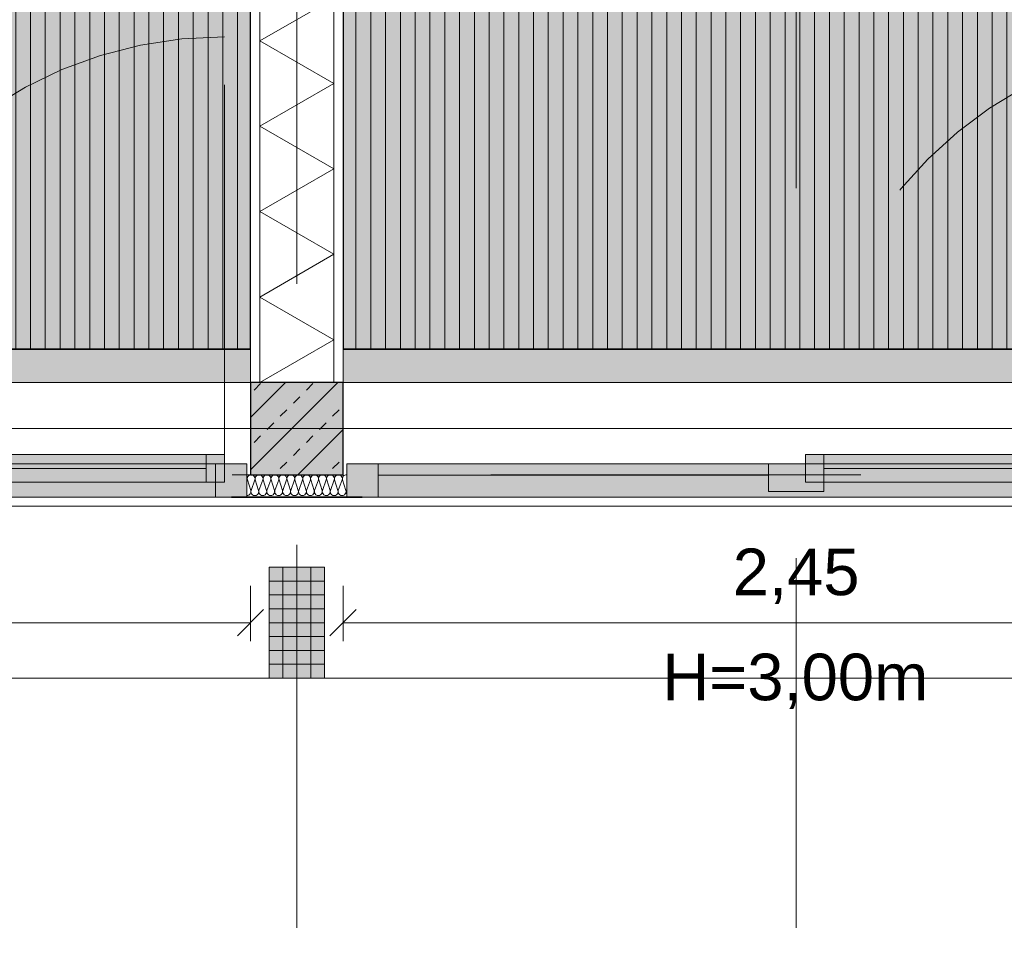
# Model space of a CAD drawing. Header units: metres. Extents: x -111 to 152, y -132 to 99.
# Tile 162 of 256: x -6.15 to -3.49, y -22.97 to -20.49. Entities that reach past the tile are written whole.
import ezdxf

# ---------------------------------------------------------------- set-up
doc = ezdxf.new("R2010")
doc.units = ezdxf.units.M
doc.header["$PDMODE"] = 1
doc.header["$PDSIZE"] = -2
for name, pattern in [('Achsen 01', [5.291531, 3.175, -1.058062, 0.352704, -0.705764]), ('gestrichelt - 01', [2, 1, -1]), ('ISO-07 Punktiert', [0.889, 0.127, -0.762]), ('Raster 01', [2, 1, -1]), ('VW-01 Strichlinie kurz', [2, 1, -1])]:
    doc.linetypes.add(name, pattern=pattern)
doc.layers.get('0').update_dxf_attribs({"lineweight": 25})
for name, color, linetype, lineweight, true_color in [('013_Beton und Stahlbetonarbeiten-000 Sichtbeton-334 Außenwandöf', 5, 'Continuous', 5, 0x0000ff), ('014_Fassadenarbeiten-000 Aufsicht Betonfertigteile', 7, 'Continuous', 9, 0xc0c0c0), ('014_Fassadenarbeiten-330 mineralische Dämmung', 7, 'Continuous', 9, 0x666666), ('031_Metallbauarbeiten-350 Lamellendecke DS', 7, 'Continuous', 35, 0x666666), ('032_Metallarbeiten-Fenster', 7, 'Continuous', 13, 0x444444), ('039_Trockenbauarbeiten-340 Dämmung', 7, 'Continuous', 9, 0xc0c0c0), ('AV1-Achsen', 1, 'Achsen 01', 18, 0xff0000), ('AV1-Bewegungsfläche', 7, 'gestrichelt - 01', 9, 0xd9d9d9), ('AV1-Einrichtung', 7, 'Continuous', 9, 0xa6a6a6), ('AV1-Raster', 7, 'Raster 01', 9, 0xa6a6a6)]:
    doc.layers.add(name, color=color, linetype=linetype, lineweight=lineweight, true_color=true_color)
for name, color, linetype, lineweight in [('013_Beton und Stahlbetonarbeiten-000 Unterzüge', 7, 'ISO-07 Punktiert', 13), ('013_Beton und Stahlbetonarbeiten-330 Außenstützen', 7, 'Continuous', 25), ('014_Fassadenarbeiten-330 Betonfertigteile vertikal', 7, 'Continuous', 9), ('030_Sonnenschutzarbeiten-BLENDSCHUTZ', 7, 'Continuous', 5), ('039_Trockenbauarbeiten-340 Gipskarton', 7, 'Continuous', 9), ('039_Trockenbauarbeiten-alllg.', 7, 'Continuous', 9), ('_1.35m (3D)', 7, 'Continuous', 9), ('_EG (2D)', 7, 'Continuous', 9), ('_EG - DS (2D)', 7, 'Continuous', 9), ('_GRU (2D)', 7, 'Continuous', 9), ('Bemaßung-Bemaßung', 7, 'Continuous', 9), ('Keine', 7, 'Continuous', 9)]:
    doc.layers.add(name, color=color, linetype=linetype, lineweight=lineweight)
doc.layers.get('0').freeze()
doc.styles.add('Arial', font='arial.ttf')
doc.dimstyles.new('COE 50', dxfattribs={"dimtxt": 126.090495, "dimasz": 0.001414, "dimexe": 0.001, "dimexo": 0.01, "dimgap": 0.001, "dimtad": 1, "dimdec": 3, "dimtxsty": 'Arial', "dimblk": 'VW_SLASH-3', "dimblk1": 'VW_SLASH-3', "dimblk2": 'VW_SLASH-3', "dimcen": 0, "dimadec": 3, "dimazin": 0, "dimtfac": 0.8, "dimtdec": 3, "dimtix": 1, "dimtmove": 0, "dimatfit": 0, "dimldrblk": 'VW_SLASH-2', "dimfxl": 0.002, "dimfxlon": 1, "dimfrac": 2, "dimtolj": 1, "dimarcsym": 0})
pattern_1 = [(90, (0, 0), (0.04, 0), [])]

# ---------------------------------------------------------------- blocks, each defined once
blk = doc.blocks.new('Group-2')
at = {"layer": 'AV1-Raster'}
for p, q in [((-5.4, -22.95), (-5.4, 1.35)), ((-4.05, -22.95), (-4.05, 1.35))]:
    blk.add_line(p, q, dxfattribs=at)
blk = doc.blocks.new('1.35m (3D)')
at = {"layer": 'AV1-Raster', "color": 7}
blk.add_blockref('Group-2', (0, 0), dxfattribs=at)
blk = doc.blocks.new('VW_SLASH-3')
at = {"color": 0, "linetype": 'ByBlock', "lineweight": -2, "transparency": 16777216}
blk.add_line((0, 0), (-1, 0), dxfattribs=at)
at = {"color": 0, "linetype": 'Continuous', "lineweight": 15, "transparency": 16777216, "flags": 128}
blk.add_lwpolyline([(0.5, 0.5), (-0.5, -0.5)], dxfattribs=at)
blk = doc.blocks.new('*D30')
at = {"layer": '030_Sonnenschutzarbeiten-BLENDSCHUTZ', "color": 0, "lineweight": -2}
for p, q in [((-7.975, -22.025), (-7.975, -22.175)), ((-5.525, -22.025), (-5.525, -22.175)), ((-7.9043, -22.125), (-5.5957, -22.125))]:
    blk.add_line(p, q, dxfattribs=at)
at = {"layer": 'Defpoints', "color": 0}
for p in [(-7.975, -21.36), (-5.525, -21.36), (-5.525, -22.125)]:
    blk.add_point(p, dxfattribs=at)
at = {"layer": '030_Sonnenschutzarbeiten-BLENDSCHUTZ', "color": 0, "lineweight": -2, "xscale": 0.070693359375, "yscale": 0.070693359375, "zscale": 0.070693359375, "rotation": 180}
blk.add_blockref('VW_SLASH-3', (-7.975, -22.125), dxfattribs=at)
at = {"layer": '030_Sonnenschutzarbeiten-BLENDSCHUTZ', "color": 0, "lineweight": -2, "xscale": 0.070693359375, "yscale": 0.070693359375, "zscale": 0.070693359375}
blk.add_blockref('VW_SLASH-3', (-5.525, -22.125), dxfattribs=at)
at = {"layer": '030_Sonnenschutzarbeiten-BLENDSCHUTZ', "color": 0, "lineweight": 13, "insert": (-6.75, -21.9992), "char_height": 0.12609, "attachment_point": 5, "style": 'Arial'}
blk.add_mtext('\\A1;2,45', dxfattribs=at)
blk = doc.blocks.new('VW_SLASH-2')
at = {"color": 0, "linetype": 'ByBlock', "lineweight": -2, "transparency": 16777216}
blk.add_line((0, 0), (-1, 0), dxfattribs=at)
at = {"color": 0, "linetype": 'Continuous', "lineweight": 15, "transparency": 16777216, "flags": 128}
blk.add_lwpolyline([(0.5, 0.5), (-0.5, -0.5)], dxfattribs=at)
blk = doc.blocks.new('*D70')
at = {"layer": '030_Sonnenschutzarbeiten-BLENDSCHUTZ', "color": 0, "lineweight": -2}
for p, q in [((-5.275, -22.025), (-5.275, -22.175)), ((-2.825, -22.025), (-2.825, -22.175)), ((-2.8957, -22.125), (-5.2043, -22.125))]:
    blk.add_line(p, q, dxfattribs=at)
at = {"layer": 'Defpoints', "color": 0}
for p in [(-5.275, -21.385), (-2.825, -21.385), (-5.275, -22.125)]:
    blk.add_point(p, dxfattribs=at)
at = {"layer": '030_Sonnenschutzarbeiten-BLENDSCHUTZ', "color": 0, "lineweight": -2, "xscale": 0.070693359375, "yscale": 0.070693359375, "zscale": 0.070693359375, "rotation": 180}
blk.add_blockref('VW_SLASH-3', (-5.275, -22.125), dxfattribs=at)
at = {"layer": '030_Sonnenschutzarbeiten-BLENDSCHUTZ', "color": 0, "lineweight": -2, "xscale": 0.070693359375, "yscale": 0.070693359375, "zscale": 0.070693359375}
blk.add_blockref('VW_SLASH-3', (-2.825, -22.125), dxfattribs=at)
at = {"layer": '030_Sonnenschutzarbeiten-BLENDSCHUTZ', "color": 0, "lineweight": 13, "insert": (-4.05, -21.9992), "char_height": 0.12609, "attachment_point": 5, "style": 'Arial'}
blk.add_mtext('\\A1;2,45', dxfattribs=at)
blk = doc.blocks.new('Group-81')
at = {"layer": 'AV1-Bewegungsfläche', "flags": 128}
blk.add_lwpolyline([(-5.6, -20.725), (-5.6, -18.925), (-6.6, -18.925), (-6.6, -20.725)], close=True, dxfattribs=at)
blk = doc.blocks.new('Group-120')
at = {"color": 255, "linetype": 'Continuous', "lineweight": 5}
blk.add_wipeout([(-21.475, 5.3), (-16.35, 5.3), (-16.35, 5.5), (-21.475, 5.5)], dxfattribs=at).dxf.layer = '039_Trockenbauarbeiten-340 Dämmung'
blk = doc.blocks.new('Group-121')
at = {"layer": '039_Trockenbauarbeiten-340 Dämmung', "transparency": 33554687, "flags": 128}
blk.add_lwpolyline([(-21.475, 5.5), (-21.3595, 5.3), (-21.2441, 5.5), (-21.1286, 5.3), (-21.0131, 5.5), (-20.8976, 5.3), (-20.7822, 5.5), (-20.6667, 5.3), (-20.5512, 5.5), (-20.4358, 5.3)], dxfattribs=at)
blk = doc.blocks.new('Group-122')
at = {"layer": '039_Trockenbauarbeiten-340 Dämmung'}
blk.add_blockref('Group-120', (0, 0), dxfattribs=at)
at = {"layer": '039_Trockenbauarbeiten-340 Dämmung', "transparency": 33554687}
blk.add_blockref('Group-121', (0, 0), dxfattribs=at)
blk = doc.blocks.new('Parametric Object-9')
at = {"layer": '039_Trockenbauarbeiten-340 Dämmung', "color": 7, "transparency": 33554687}
blk.add_blockref('Group-122', (0, 0), dxfattribs=at)
at = {"layer": '039_Trockenbauarbeiten-340 Dämmung', "color": 0, "flags": 1}
for tag in ['IFC_UUID', 'instanceID', 'prm0_name', 'prm0_type', 'prm0_value', 'prm1_name', 'prm1_type', 'prm1_value', 'prm2_name', 'prm2_type', 'prm2_value', 'prm3_name', 'prm3_type', 'prm3_value', 'prm4_name', 'prm4_type', 'prm4_value', 'prm5_name', 'prm5_type', 'prm5_value', 'prm6_name', 'prm6_type', 'prm6_value']:
    blk.add_attdef(tag, (-5.5, -21.475), '', height=0.00018, dxfattribs=at)
blk = doc.blocks.new('*D440')
at = {"layer": 'Bemaßung-Bemaßung', "color": 0, "lineweight": -2}
for p, q in [((-10.8, -25.175), (-10.8, -25.325)), ((-5.4, -25.175), (-5.4, -25.325)), ((-5.4707, -25.275), (-10.7293, -25.275))]:
    blk.add_line(p, q, dxfattribs=at)
at = {"layer": 'Defpoints', "color": 0}
for p in [(-10.8, -21.6), (-5.4, -21.6), (-10.8, -25.275)]:
    blk.add_point(p, dxfattribs=at)
at = {"layer": 'Bemaßung-Bemaßung', "color": 0, "lineweight": -2, "xscale": 0.070693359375, "yscale": 0.070693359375, "zscale": 0.070693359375, "rotation": 180}
blk.add_blockref('VW_SLASH-3', (-10.8, -25.275), dxfattribs=at)
at = {"layer": 'Bemaßung-Bemaßung', "color": 0, "lineweight": -2, "xscale": 0.070693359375, "yscale": 0.070693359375, "zscale": 0.070693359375}
blk.add_blockref('VW_SLASH-3', (-5.4, -25.275), dxfattribs=at)
at = {"layer": 'Bemaßung-Bemaßung', "color": 0, "insert": (-8.1, -25.1492), "char_height": 0.12609, "attachment_point": 5, "style": 'Arial'}
blk.add_mtext('\\A1;5,40', dxfattribs=at)
blk = doc.blocks.new('*D441')
at = {"layer": 'Bemaßung-Bemaßung', "color": 0, "lineweight": -2}
for p, q in [((-5.4, -25.175), (-5.4, -25.325)), ((0, -25.175), (0, -25.325)), ((-0.0707, -25.275), (-5.3293, -25.275))]:
    blk.add_line(p, q, dxfattribs=at)
at = {"layer": 'Defpoints', "color": 0}
for p in [(-5.4, -21.6), (0, -21.6), (-5.4, -25.275)]:
    blk.add_point(p, dxfattribs=at)
at = {"layer": 'Bemaßung-Bemaßung', "color": 0, "lineweight": -2, "xscale": 0.070693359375, "yscale": 0.070693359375, "zscale": 0.070693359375, "rotation": 180}
blk.add_blockref('VW_SLASH-3', (-5.4, -25.275), dxfattribs=at)
at = {"layer": 'Bemaßung-Bemaßung', "color": 0, "lineweight": -2, "xscale": 0.070693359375, "yscale": 0.070693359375, "zscale": 0.070693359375}
blk.add_blockref('VW_SLASH-3', (0, -25.275), dxfattribs=at)
at = {"layer": 'Bemaßung-Bemaßung', "color": 0, "insert": (-2.7, -25.1492), "char_height": 0.12609, "attachment_point": 5, "style": 'Arial'}
blk.add_mtext('\\A1;5,40', dxfattribs=at)
blk = doc.blocks.new('*D471')
at = {"layer": 'Bemaßung-Bemaßung', "color": 0, "lineweight": -2}
for p, q in [((-8.025, -24.175), (-8.025, -24.325)), ((-5.475, -24.175), (-5.475, -24.325)), ((-5.5457, -24.275), (-7.9543, -24.275))]:
    blk.add_line(p, q, dxfattribs=at)
at = {"layer": 'Defpoints', "color": 0}
for p in [(-8.025, -22.275), (-5.475, -22.275), (-8.025, -24.275)]:
    blk.add_point(p, dxfattribs=at)
at = {"layer": 'Bemaßung-Bemaßung', "color": 0, "lineweight": -2, "xscale": 0.070693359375, "yscale": 0.070693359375, "zscale": 0.070693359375, "rotation": 180}
blk.add_blockref('VW_SLASH-3', (-8.025, -24.275), dxfattribs=at)
at = {"layer": 'Bemaßung-Bemaßung', "color": 0, "lineweight": -2, "xscale": 0.070693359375, "yscale": 0.070693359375, "zscale": 0.070693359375}
blk.add_blockref('VW_SLASH-3', (-5.475, -24.275), dxfattribs=at)
at = {"layer": 'Bemaßung-Bemaßung', "color": 0, "insert": (-6.75, -24.1492), "char_height": 0.12609, "attachment_point": 5, "style": 'Arial'}
blk.add_mtext('\\A1;2,55', dxfattribs=at)
blk = doc.blocks.new('*D472')
at = {"layer": 'Bemaßung-Bemaßung', "color": 0, "lineweight": -2}
for p, q in [((-5.475, -24.175), (-5.475, -24.325)), ((-5.325, -24.175), (-5.325, -24.325)), ((-5.5457, -24.275), (-5.6164, -24.275)), ((-5.325, -24.275), (-5.475, -24.275)), ((-5.2543, -24.275), (-5.1836, -24.275))]:
    blk.add_line(p, q, dxfattribs=at)
at = {"layer": 'Defpoints', "color": 0}
for p in [(-5.475, -22.275), (-5.325, -22.275), (-5.475, -24.275)]:
    blk.add_point(p, dxfattribs=at)
at = {"layer": 'Bemaßung-Bemaßung', "color": 0, "lineweight": -2, "xscale": 0.070693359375, "yscale": 0.070693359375, "zscale": 0.070693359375}
blk.add_blockref('VW_SLASH-3', (-5.475, -24.275), dxfattribs=at)
at = {"layer": 'Bemaßung-Bemaßung', "color": 0, "lineweight": -2, "xscale": 0.070693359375, "yscale": 0.070693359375, "zscale": 0.070693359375, "rotation": 180}
blk.add_blockref('VW_SLASH-3', (-5.325, -24.275), dxfattribs=at)
at = {"layer": 'Bemaßung-Bemaßung', "color": 0, "insert": (-5.4, -24.5931), "char_height": 0.12609, "attachment_point": 5, "style": 'Arial'}
blk.add_mtext('\\A1;15', dxfattribs=at)
blk = doc.blocks.new('*D473')
at = {"layer": 'Bemaßung-Bemaßung', "color": 0, "lineweight": -2}
for p, q in [((-5.325, -24.175), (-5.325, -24.325)), ((-2.775, -24.175), (-2.775, -24.325)), ((-2.8457, -24.275), (-5.2543, -24.275))]:
    blk.add_line(p, q, dxfattribs=at)
at = {"layer": 'Defpoints', "color": 0}
for p in [(-5.325, -22.275), (-2.775, -22.275), (-5.325, -24.275)]:
    blk.add_point(p, dxfattribs=at)
at = {"layer": 'Bemaßung-Bemaßung', "color": 0, "lineweight": -2, "xscale": 0.070693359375, "yscale": 0.070693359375, "zscale": 0.070693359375, "rotation": 180}
blk.add_blockref('VW_SLASH-3', (-5.325, -24.275), dxfattribs=at)
at = {"layer": 'Bemaßung-Bemaßung', "color": 0, "lineweight": -2, "xscale": 0.070693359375, "yscale": 0.070693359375, "zscale": 0.070693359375}
blk.add_blockref('VW_SLASH-3', (-2.775, -24.275), dxfattribs=at)
at = {"layer": 'Bemaßung-Bemaßung', "color": 0, "insert": (-4.05, -24.1492), "char_height": 0.12609, "attachment_point": 5, "style": 'Arial'}
blk.add_mtext('\\A1;2,55', dxfattribs=at)
blk = doc.blocks.new('*D497')
at = {"layer": 'Bemaßung-Bemaßung', "color": 0, "lineweight": -2}
for p, q in [((-5.525, -23.175), (-5.525, -23.325)), ((-5.275, -23.175), (-5.275, -23.325)), ((-5.5957, -23.275), (-5.6664, -23.275)), ((-5.275, -23.275), (-5.525, -23.275)), ((-5.2043, -23.275), (-5.1336, -23.275))]:
    blk.add_line(p, q, dxfattribs=at)
at = {"layer": 'Defpoints', "color": 0}
for p in [(-5.525, -18.9), (-5.275, -18.9), (-5.525, -23.275)]:
    blk.add_point(p, dxfattribs=at)
at = {"layer": 'Bemaßung-Bemaßung', "color": 0, "lineweight": -2, "xscale": 0.070693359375, "yscale": 0.070693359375, "zscale": 0.070693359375}
blk.add_blockref('VW_SLASH-3', (-5.525, -23.275), dxfattribs=at)
at = {"layer": 'Bemaßung-Bemaßung', "color": 0, "lineweight": -2, "xscale": 0.070693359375, "yscale": 0.070693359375, "zscale": 0.070693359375, "rotation": 180}
blk.add_blockref('VW_SLASH-3', (-5.275, -23.275), dxfattribs=at)
at = {"layer": 'Bemaßung-Bemaßung', "color": 0, "insert": (-5.4, -23.1606), "char_height": 0.12609, "attachment_point": 5, "style": 'Arial'}
blk.add_mtext('\\A1;25', dxfattribs=at)
blk = doc.blocks.new('*D564')
at = {"layer": 'Bemaßung-Bemaßung', "color": 0, "lineweight": -2}
for p, q in [((-7.975, -23.675), (-7.975, -23.825)), ((-5.525, -23.675), (-5.525, -23.825)), ((-5.5957, -23.775), (-7.9043, -23.775))]:
    blk.add_line(p, q, dxfattribs=at)
at = {"layer": 'Defpoints', "color": 0}
for p in [(-7.975, -21.475), (-5.525, -21.475), (-7.975, -23.775)]:
    blk.add_point(p, dxfattribs=at)
at = {"layer": 'Bemaßung-Bemaßung', "color": 0, "lineweight": -2, "xscale": 0.070693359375, "yscale": 0.070693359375, "zscale": 0.070693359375, "rotation": 180}
blk.add_blockref('VW_SLASH-3', (-7.975, -23.775), dxfattribs=at)
at = {"layer": 'Bemaßung-Bemaßung', "color": 0, "lineweight": -2, "xscale": 0.070693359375, "yscale": 0.070693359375, "zscale": 0.070693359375}
blk.add_blockref('VW_SLASH-3', (-5.525, -23.775), dxfattribs=at)
at = {"layer": 'Bemaßung-Bemaßung', "color": 0, "insert": (-6.75, -23.6492), "char_height": 0.12609, "attachment_point": 5, "style": 'Arial'}
blk.add_mtext('\\A1;2,45', dxfattribs=at)
blk = doc.blocks.new('*D565')
at = {"layer": 'Bemaßung-Bemaßung', "color": 0, "lineweight": -2}
for p, q in [((-5.525, -23.675), (-5.525, -23.825)), ((-5.275, -23.675), (-5.275, -23.825)), ((-5.5957, -23.775), (-5.6664, -23.775)), ((-5.275, -23.775), (-5.525, -23.775)), ((-5.2043, -23.775), (-5.1336, -23.775))]:
    blk.add_line(p, q, dxfattribs=at)
at = {"layer": 'Defpoints', "color": 0}
for p in [(-5.525, -21.475), (-5.275, -21.475), (-5.525, -23.775)]:
    blk.add_point(p, dxfattribs=at)
at = {"layer": 'Bemaßung-Bemaßung', "color": 0, "lineweight": -2, "xscale": 0.070693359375, "yscale": 0.070693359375, "zscale": 0.070693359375}
blk.add_blockref('VW_SLASH-3', (-5.525, -23.775), dxfattribs=at)
at = {"layer": 'Bemaßung-Bemaßung', "color": 0, "lineweight": -2, "xscale": 0.070693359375, "yscale": 0.070693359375, "zscale": 0.070693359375, "rotation": 180}
blk.add_blockref('VW_SLASH-3', (-5.275, -23.775), dxfattribs=at)
at = {"layer": 'Bemaßung-Bemaßung', "color": 0, "insert": (-5.4, -23.6606), "char_height": 0.12609, "attachment_point": 5, "style": 'Arial'}
blk.add_mtext('\\A1;25', dxfattribs=at)
blk = doc.blocks.new('*D566')
at = {"layer": 'Bemaßung-Bemaßung', "color": 0, "lineweight": -2}
for p, q in [((-5.275, -23.675), (-5.275, -23.825)), ((-2.825, -23.675), (-2.825, -23.825)), ((-2.8957, -23.775), (-5.2043, -23.775))]:
    blk.add_line(p, q, dxfattribs=at)
at = {"layer": 'Defpoints', "color": 0}
for p in [(-5.275, -21.475), (-2.825, -21.475), (-5.275, -23.775)]:
    blk.add_point(p, dxfattribs=at)
at = {"layer": 'Bemaßung-Bemaßung', "color": 0, "lineweight": -2, "xscale": 0.070693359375, "yscale": 0.070693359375, "zscale": 0.070693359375, "rotation": 180}
blk.add_blockref('VW_SLASH-3', (-5.275, -23.775), dxfattribs=at)
at = {"layer": 'Bemaßung-Bemaßung', "color": 0, "lineweight": -2, "xscale": 0.070693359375, "yscale": 0.070693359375, "zscale": 0.070693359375}
blk.add_blockref('VW_SLASH-3', (-2.825, -23.775), dxfattribs=at)
at = {"layer": 'Bemaßung-Bemaßung', "color": 0, "insert": (-4.05, -23.6492), "char_height": 0.12609, "attachment_point": 5, "style": 'Arial'}
blk.add_mtext('\\A1;2,45', dxfattribs=at)
blk = doc.blocks.new('Group-389')
at = {"layer": '032_Metallarbeiten-Fenster', "linetype": 'Continuous', "lineweight": 0}
for points in [[(-7.965, -21.785), (-7.88, -21.785), (-7.88, -21.695), (-7.965, -21.695)], [(-5.62, -21.695), (-5.62, -21.785), (-7.88, -21.785), (-7.88, -21.695)], [(-6.675, -21.77), (-6.825, -21.77), (-6.825, -21.695), (-6.675, -21.695)], [(-6.675, -21.745), (-6.725, -21.745), (-6.725, -21.67), (-6.675, -21.67)], [(-5.645, -21.745), (-6.675, -21.745), (-6.675, -21.67), (-5.645, -21.67)], [(-5.595, -21.745), (-5.645, -21.745), (-5.645, -21.67), (-5.595, -21.67)], [(-5.535, -21.785), (-5.62, -21.785), (-5.62, -21.695), (-5.535, -21.695)]]:
    blk.add_hatch(color=7, dxfattribs=at).paths.add_polyline_path(points)
at = {"layer": '032_Metallarbeiten-Fenster', "color": 7, "linetype": 'gestrichelt - 01', "lineweight": 18, "transparency": 33554687}
blk.add_line((-5.595, -21.67), (-5.595, -20.54), dxfattribs=at)
at = {"layer": '032_Metallarbeiten-Fenster', "color": 7, "lineweight": 18}
for p, q in [((-5.645, -21.7075), (-6.675, -21.7075)), ((-7.88, -21.7262), (-6.825, -21.7262))]:
    blk.add_line(p, q, dxfattribs=at)
at = {"layer": '032_Metallarbeiten-Fenster', "color": 7, "lineweight": 18, "flags": 128}
for points in [[(-7.965, -21.785), (-7.88, -21.785), (-7.88, -21.695), (-7.965, -21.695)], [(-5.62, -21.695), (-5.62, -21.785), (-7.88, -21.785), (-7.88, -21.695)], [(-6.675, -21.77), (-6.825, -21.77), (-6.825, -21.695), (-6.675, -21.695)], [(-6.675, -21.745), (-6.725, -21.745), (-6.725, -21.67), (-6.675, -21.67)], [(-5.645, -21.745), (-6.675, -21.745), (-6.675, -21.67), (-5.645, -21.67)], [(-5.595, -21.745), (-5.645, -21.745), (-5.645, -21.67), (-5.595, -21.67)], [(-5.535, -21.785), (-5.62, -21.785), (-5.62, -21.695), (-5.535, -21.695)]]:
    blk.add_lwpolyline(points, close=True, dxfattribs=at)
at = {"layer": '032_Metallarbeiten-Fenster', "color": 7, "linetype": 'gestrichelt - 01', "lineweight": 18, "transparency": 33554687}
blk.add_arc((-5.595, -21.67), 1.13, 90.0004, 180, dxfattribs=at)
blk = doc.blocks.new('Group-391')
at = {"layer": '014_Fassadenarbeiten-330 mineralische Dämmung', "transparency": 33554687, "flags": 128}
for points in [[(15.3239, -23.284, 0.513088), (15.3342, -23.27), (15.3252, -23.242, -1.372995), (15.3456, -23.242), (15.3353, -23.27, 1.372583), (15.3557, -23.27), (15.3467, -23.242, -1.372995), (15.3671, -23.242), (15.3567, -23.27, 1.372583), (15.3771, -23.27)], [(15.3353, -23.27, 1.372583), (15.3557, -23.27), (15.3467, -23.242, -1.372995), (15.3671, -23.242), (15.3567, -23.27, 1.372583), (15.3771, -23.27), (15.3681, -23.242, -1.372995), (15.3885, -23.242), (15.3782, -23.27, 1.372583), (15.3986, -23.27), (15.3896, -23.242, -1.372995), (15.41, -23.242), (15.3996, -23.27, 1.372583), (15.42, -23.27), (15.411, -23.242, -1.372995), (15.4314, -23.242), (15.4211, -23.27, 1.372583), (15.4415, -23.27), (15.4325, -23.242, -1.372995), (15.4529, -23.242), (15.4425, -23.27, 1.372583), (15.4629, -23.27), (15.4539, -23.242, -1.372995), (15.4743, -23.242), (15.464, -23.27, 1.372583), (15.4844, -23.27), (15.4754, -23.242, -1.372995), (15.4958, -23.242), (15.4854, -23.27, 1.372583), (15.5058, -23.27), (15.4968, -23.242, -1.372995), (15.5172, -23.242), (15.5069, -23.27, 1.372583), (15.5273, -23.27), (15.5183, -23.242, -1.372995), (15.5387, -23.242), (15.5283, -23.27, 1.372583), (15.5487, -23.27), (15.5397, -23.242, -1.372995), (15.5601, -23.242), (15.5498, -23.27, 1.372583), (15.5702, -23.27), (15.5612, -23.242, -1.372995), (15.5816, -23.242)], [(15.5283, -23.27, 0.324435), (15.5322, -23.282, 0.324435), (15.5448, -23.282, 0.324435), (15.5487, -23.27), (15.5397, -23.242, -0.324488), (15.5436, -23.23, -0.324488), (15.5562, -23.23, -0.324488), (15.5601, -23.242), (15.5498, -23.27, 0.324435), (15.5537, -23.282, 0.324435), (15.5663, -23.282, 0.324435), (15.5702, -23.27), (15.5612, -23.242, -0.324488), (15.5651, -23.23, -0.324488), (15.5777, -23.23, -0.324488), (15.5816, -23.242), (15.5712, -23.27, 0.324435), (15.5751, -23.282, 0.324435), (15.5877, -23.282, 0.324435), (15.5916, -23.27), (15.5826, -23.242, -0.540253), (15.5939, -23.228)], [(15.5939, -23.2791, -0.225321), (15.5927, -23.27), (15.5939, -23.2667)]]:
    blk.add_lwpolyline(points, format="xyb", dxfattribs=at)
blk = doc.blocks.new('Group-395')
at = {"layer": '014_Fassadenarbeiten-330 mineralische Dämmung', "transparency": 33554687}
blk.add_blockref('Group-391', (0, 0), dxfattribs=at)
blk = doc.blocks.new('Parametric Object-50')
at = {"layer": '014_Fassadenarbeiten-330 mineralische Dämmung', "color": 7, "transparency": 33554687}
blk.add_blockref('Group-395', (0, 0), dxfattribs=at)
at = {"layer": '014_Fassadenarbeiten-330 mineralische Dämmung', "color": 0, "flags": 1}
for tag in ['IFC_UUID', 'instanceID', 'prm0_name', 'prm0_type', 'prm0_value', 'prm1_name', 'prm1_type', 'prm1_value', 'prm2_name', 'prm2_type', 'prm2_value', 'prm3_name', 'prm3_type', 'prm3_value', 'prm4_name', 'prm4_type', 'prm4_value', 'prm5_name', 'prm5_type', 'prm5_value', 'prm6_name', 'prm6_type', 'prm6_value']:
    blk.add_attdef(tag, (-5.535, -21.7835), '', height=0.00018, dxfattribs=at)
blk = doc.blocks.new('Group-396')
at = {"layer": '032_Metallarbeiten-Fenster', "linetype": 'Continuous', "lineweight": 0}
for points in [[(-5.265, -21.785), (-5.18, -21.785), (-5.18, -21.695), (-5.265, -21.695)], [(-2.92, -21.695), (-2.92, -21.785), (-5.18, -21.785), (-5.18, -21.695)], [(-3.975, -21.77), (-4.125, -21.77), (-4.125, -21.695), (-3.975, -21.695)], [(-3.975, -21.745), (-4.025, -21.745), (-4.025, -21.67), (-3.975, -21.67)], [(-2.945, -21.745), (-3.975, -21.745), (-3.975, -21.67), (-2.945, -21.67)], [(-2.895, -21.745), (-2.945, -21.745), (-2.945, -21.67), (-2.895, -21.67)], [(-2.835, -21.785), (-2.92, -21.785), (-2.92, -21.695), (-2.835, -21.695)]]:
    blk.add_hatch(color=7, dxfattribs=at).paths.add_polyline_path(points)
at = {"layer": '032_Metallarbeiten-Fenster', "color": 7, "linetype": 'gestrichelt - 01', "lineweight": 18, "transparency": 33554687}
blk.add_line((-2.895, -21.67), (-2.895, -20.54), dxfattribs=at)
at = {"layer": '032_Metallarbeiten-Fenster', "color": 7, "lineweight": 18}
for p, q in [((-2.945, -21.7075), (-3.975, -21.7075)), ((-5.18, -21.7262), (-4.125, -21.7262))]:
    blk.add_line(p, q, dxfattribs=at)
at = {"layer": '032_Metallarbeiten-Fenster', "color": 7, "lineweight": 18, "flags": 128}
for points in [[(-5.265, -21.785), (-5.18, -21.785), (-5.18, -21.695), (-5.265, -21.695)], [(-2.92, -21.695), (-2.92, -21.785), (-5.18, -21.785), (-5.18, -21.695)], [(-3.975, -21.77), (-4.125, -21.77), (-4.125, -21.695), (-3.975, -21.695)], [(-3.975, -21.745), (-4.025, -21.745), (-4.025, -21.67), (-3.975, -21.67)], [(-2.945, -21.745), (-3.975, -21.745), (-3.975, -21.67), (-2.945, -21.67)], [(-2.895, -21.745), (-2.945, -21.745), (-2.945, -21.67), (-2.895, -21.67)], [(-2.835, -21.785), (-2.92, -21.785), (-2.92, -21.695), (-2.835, -21.695)]]:
    blk.add_lwpolyline(points, close=True, dxfattribs=at)
at = {"layer": '032_Metallarbeiten-Fenster', "color": 7, "linetype": 'gestrichelt - 01', "lineweight": 18, "transparency": 33554687}
blk.add_arc((-2.895, -21.67), 1.13, 90.0004, 180, dxfattribs=at)
blk = doc.blocks.new('Group-710')
at = {"layer": 'AV1-Achsen'}
blk.add_line((-5.4, -26.5), (-5.4, 4.9), dxfattribs=at)
blk = doc.blocks.new('Group-719')
at = {"layer": 'AV1-Achsen'}
blk.add_line((-43.35, -21.6), (4.2, -21.6), dxfattribs=at)
blk = doc.blocks.new('GRU (2D)')
at = {"layer": 'AV1-Achsen', "color": 7}
for name in ['Group-710', 'Group-719']:
    blk.add_blockref(name, (0, 0), dxfattribs=at)
blk = doc.blocks.new('EG - DS (2D)')
at = {"layer": '030_Sonnenschutzarbeiten-BLENDSCHUTZ', "linetype": 'Continuous', "lineweight": 0, "transparency": 33554610}
for points in [[(-5.525, -21.385), (-7.975, -21.385), (-7.975, -21.475), (-5.525, -21.475)], [(-5.275, -21.475), (-2.825, -21.475), (-2.825, -21.385), (-5.275, -21.385)]]:
    blk.add_hatch(color=161, dxfattribs=at).paths.add_polyline_path(points)
at = {"layer": '031_Metallbauarbeiten-350 Lamellendecke DS', "linetype": 'Continuous', "lineweight": 0, "transparency": 33554508}
for points in [[(-5.275, -13.6133), (-5.275, -21.385), (-0.125, -21.385), (-0.125, -8.25), (-5.275, -8.25), (-5.275, -13.3153), (-5.25, -13.3153), (-5.25, -13.6133)], [(-9.375, -16.2246), (-5.525, -16.2246), (-5.525, -21.385), (-9.375, -21.385)]]:
    blk.add_hatch(color=254, dxfattribs=at).paths.add_polyline_path(points)
at = {"layer": '031_Metallbauarbeiten-350 Lamellendecke DS', "linetype": 'Continuous', "lineweight": 9, "transparency": 33554508}
h = blk.add_hatch(dxfattribs=at)
h.set_pattern_fill('Lamellendecke', color=252, style=0, pattern_type=2)
h.set_pattern_definition(pattern_1)
h.paths.add_polyline_path([(-5.275, -13.6133), (-5.275, -21.385), (-0.125, -21.385), (-0.125, -8.25), (-5.275, -8.25), (-5.275, -13.3153), (-5.25, -13.3153), (-5.25, -13.6133)])
h = blk.add_hatch(dxfattribs=at)
h.set_pattern_fill('Lamellendecke', color=252, style=0, pattern_type=2)
h.set_pattern_definition(pattern_1)
h.paths.add_polyline_path([(-9.375, -16.2246), (-5.525, -16.2246), (-5.525, -21.385), (-9.375, -21.385)])
at = {"layer": '030_Sonnenschutzarbeiten-BLENDSCHUTZ', "color": 251, "lineweight": 13, "flags": 128}
for points in [[(-5.525, -21.385), (-7.975, -21.385), (-7.975, -21.475), (-5.525, -21.475)], [(-5.275, -21.475), (-2.825, -21.475), (-2.825, -21.385), (-5.275, -21.385)]]:
    blk.add_lwpolyline(points, close=True, dxfattribs=at)
at = {"layer": '031_Metallbauarbeiten-350 Lamellendecke DS', "flags": 128}
for points in [[(-5.275, -13.6133), (-5.275, -21.385), (-0.125, -21.385), (-0.125, -8.25), (-5.275, -8.25), (-5.275, -13.3153), (-5.25, -13.3153), (-5.25, -13.6133)], [(-9.375, -16.2246), (-5.525, -16.2246), (-5.525, -21.385), (-9.375, -21.385)]]:
    blk.add_lwpolyline(points, close=True, dxfattribs=at)
at = {"layer": '030_Sonnenschutzarbeiten-BLENDSCHUTZ', "color": 7, "insert": (-4.4121, -22.2087), "char_height": 0.12609, "attachment_point": 1, "line_spacing_factor": 0.969122, "style": 'Arial'}
blk.add_mtext('H=3,00m', dxfattribs=at)
at = {"layer": '030_Sonnenschutzarbeiten-BLENDSCHUTZ', "color": 7, "lineweight": 13}
dim = blk.add_linear_dim(base=(-5.525, -22.125), p1=(-7.975, -21.36), p2=(-5.525, -21.36), text='2,45', dimstyle='COE 50', override={"dimtxt": 0.12609, "dimasz": 0.070693, "dimexe": 0.05, "dimgap": 0.05, "dimpost": '<>', "dimtxsty": 'Arial', "dimtmove": 2, "dimfxl": 0.1}, dxfattribs=at)
dim.commit()
dim.dimension.update_dxf_attribs({"geometry": '*D30', "text_midpoint": (-6.75, -21.9992)})
dim = blk.add_aligned_dim(p1=(-2.825, -21.385), p2=(-5.275, -21.385), distance=0.74, text='2,45', dimstyle='COE 50', override={"dimtxt": 0.12609, "dimasz": 0.070693, "dimexe": 0.05, "dimgap": 0.05, "dimpost": '<>', "dimtxsty": 'Arial', "dimtmove": 2, "dimfxl": 0.1}, dxfattribs=at)
dim.commit()
dim.dimension.update_dxf_attribs({"geometry": '*D70', "text_midpoint": (-4.05, -21.9992)})
blk = doc.blocks.new('EG (2D)')
at = {"layer": '014_Fassadenarbeiten-330 Betonfertigteile vertikal', "linetype": 'Continuous', "lineweight": 0}
blk.add_hatch(color=9, dxfattribs=at).paths.add_polyline_path([(-5.325, -21.975), (-5.475, -21.975), (-5.475, -22.275), (-5.325, -22.275)])
at = {"layer": '014_Fassadenarbeiten-330 Betonfertigteile vertikal', "linetype": 'Continuous', "lineweight": 9}
h = blk.add_hatch(dxfattribs=at)
h.set_pattern_fill('Stahlbetonfertigteil', color=8, style=0, pattern_type=2)
h.set_pattern_definition([(-90, (0, 0), (0.0375, 0), [])])
h.paths.add_polyline_path([(-5.325, -21.975), (-5.475, -21.975), (-5.475, -22.275), (-5.325, -22.275)])
at = {"layer": '014_Fassadenarbeiten-330 Betonfertigteile vertikal', "linetype": 'Continuous', "lineweight": 13}
h = blk.add_hatch(dxfattribs=at)
h.set_pattern_fill('Stahlbetonfertigteil-1', color=8, style=0, pattern_type=2)
h.set_pattern_definition([(0, (0, 0), (2e-18, -0.0375), [])])
h.paths.add_polyline_path([(-5.325, -21.975), (-5.475, -21.975), (-5.475, -22.275), (-5.325, -22.275)])
at = {"layer": '032_Metallarbeiten-Fenster', "linetype": 'Continuous', "lineweight": 0, "transparency": 33554687}
blk.add_hatch(color=181, dxfattribs=at).paths.add_polyline_path([(-5.5769, -21.7843), (-5.2231, -21.7843), (-5.2231, -21.7863), (-5.5769, -21.7863)])
at = {"layer": '013_Beton und Stahlbetonarbeiten-000 Unterzüge', "linetype": 'VW-01 Strichlinie kurz', "flags": 128}
for points in [[(-7.975, -21.725), (-7.975, -21.475), (-5.525, -21.475), (-5.525, -21.725)], [(-5.275, -21.725), (-5.275, -21.475), (-2.825, -21.475), (-2.825, -21.725)]]:
    blk.add_lwpolyline(points, close=True, dxfattribs=at)
at = {"layer": '014_Fassadenarbeiten-000 Aufsicht Betonfertigteile', "flags": 128}
blk.add_lwpolyline([(-39.455, -21.905), (-39.124, -21.905), (-39.124, -21.81), (-22.976, -21.81), (-22.976, -21.905), (-18.9, -21.905), (-18.9, -21.81), (-0.026, -21.81), (-0.026, -21.905), (0.305, -21.905), (0.675, -22.275), (-39.825, -22.275)], close=True, dxfattribs=at)
at = {"layer": '014_Fassadenarbeiten-330 Betonfertigteile vertikal', "flags": 128}
blk.add_lwpolyline([(-5.325, -21.975), (-5.475, -21.975), (-5.475, -22.275), (-5.325, -22.275)], close=True, dxfattribs=at)
at = {"layer": '032_Metallarbeiten-Fenster', "color": 7, "linetype": 'Continuous', "lineweight": 9, "transparency": 33554687, "flags": 128}
blk.add_lwpolyline([(-5.5769, -21.7843), (-5.2231, -21.7843), (-5.2231, -21.7863), (-5.5769, -21.7863)], close=True, dxfattribs=at)
at = {"layer": '039_Trockenbauarbeiten-alllg.'}
for p, q in [((-7.975, -21.6), (-5.525, -21.6)), ((-5.275, -21.6), (-2.825, -21.6))]:
    blk.add_line(p, q, dxfattribs=at)
at = {"layer": 'Keine', "color": 9, "linetype": 'Continuous', "lineweight": 13, "flags": 128}
blk.add_lwpolyline([(-39.825, 0.675), (0.675, 0.675), (0.675, -22.275), (-39.825, -22.275)], close=True, dxfattribs=at)
at = {"layer": '014_Fassadenarbeiten-330 mineralische Dämmung'}
blk.add_blockref('Parametric Object-50', (-20.8589, 1.503), dxfattribs=at)
at = {"layer": 'Bemaßung-Bemaßung', "color": 1}
for base, p1, p2, picture, middle in [((-10.8, -25.275), (-5.4, -21.6), (-10.8, -21.6), '*D440', (-8.1, -25.1492)), ((-5.4, -25.275), (0, -21.6), (-5.4, -21.6), '*D441', (-2.7, -25.1492))]:
    dim = blk.add_linear_dim(base=base, p1=p1, p2=p2, text='5,40', dimstyle='COE 50', override={"dimtxt": 0.12609, "dimasz": 0.070693, "dimexe": 0.05, "dimgap": 0.05, "dimpost": '<>', "dimtxsty": 'Arial', "dimtmove": 2, "dimfxl": 0.1}, dxfattribs=at)
    dim.commit()
    dim.dimension.update_dxf_attribs({"geometry": picture, "text_midpoint": middle})
at = {"layer": 'Bemaßung-Bemaßung'}
for base, p1, p2, text, override, picture, middle in [((-8.025, -24.275), (-5.475, -22.275), (-8.025, -22.275), '2,55', {"dimtxt": 0.12609, "dimasz": 0.070693, "dimexe": 0.05, "dimgap": 0.05, "dimpost": '<>', "dimtxsty": 'Arial', "dimtmove": 2, "dimfxl": 0.1}, '*D471', (-6.75, -24.1492)), ((-5.475, -24.275), (-5.325, -22.275), (-5.475, -22.275), '15', {"dimtxt": 0.12609, "dimasz": 0.070693, "dimexe": 0.05, "dimgap": 0.05, "dimpost": '<>', "dimtxsty": 'Arial', "dimtix": 0, "dimtmove": 2, "dimfxl": 0.1}, '*D472', (-5.4, -24.5931)), ((-5.325, -24.275), (-2.775, -22.275), (-5.325, -22.275), '2,55', {"dimtxt": 0.12609, "dimasz": 0.070693, "dimexe": 0.05, "dimgap": 0.05, "dimpost": '<>', "dimtxsty": 'Arial', "dimtmove": 2, "dimfxl": 0.1}, '*D473', (-4.05, -24.1492))]:
    dim = blk.add_linear_dim(base=base, p1=p1, p2=p2, text=text, dimstyle='COE 50', override=override, dxfattribs=at)
    dim.commit()
    dim.dimension.update_dxf_attribs({"geometry": picture, "text_midpoint": middle})
at = {"layer": 'AV1-Einrichtung', "color": 7}
blk.add_blockref('Group-81', (0, 0), dxfattribs=at)
at = {"color": 255}
blk.add_wipeout([(-5.3, -21.475), (-5.3, -16.35), (-5.5, -16.35), (-5.5, -21.475)], dxfattribs=at).dxf.layer = '039_Trockenbauarbeiten-340 Dämmung'
at = {"layer": '039_Trockenbauarbeiten-340 Dämmung', "flags": 128}
blk.add_lwpolyline([(-5.3, -21.475), (-5.3, -16.35), (-5.5, -16.35), (-5.5, -21.475)], close=True, dxfattribs=at)
at = {"layer": '039_Trockenbauarbeiten-340 Dämmung', "rotation": 90}
blk.add_blockref('Parametric Object-9', (0, 0), dxfattribs=at)
at = {"color": 255}
for points in [[(-5.525, -21.475), (-5.525, -16.35), (-5.5, -16.35), (-5.5, -21.475)], [(-5.275, -21.475), (-5.275, -16.35), (-5.3, -16.35), (-5.3, -21.475)]]:
    blk.add_wipeout(points, dxfattribs=at).dxf.layer = '039_Trockenbauarbeiten-340 Gipskarton'
at = {"layer": '013_Beton und Stahlbetonarbeiten-330 Außenstützen', "linetype": 'Continuous', "lineweight": 0, "true_color": 0xc0c0c0}
blk.add_hatch(color=9, dxfattribs=at).paths.add_polyline_path([(-5.275, -21.475), (-5.525, -21.475), (-5.525, -21.725), (-5.275, -21.725)])
at = {"layer": '013_Beton und Stahlbetonarbeiten-330 Außenstützen', "linetype": 'Continuous', "lineweight": 13}
h = blk.add_hatch(dxfattribs=at)
h.set_pattern_fill('Stahlbeton', color=251, style=0, pattern_type=2)
h.set_pattern_definition([(45, (0, 0), (0.0707107, -0.0707107), [0.025, -0.025])])
h.paths.add_polyline_path([(-5.275, -21.475), (-5.525, -21.475), (-5.525, -21.725), (-5.275, -21.725)])
h = blk.add_hatch(dxfattribs=at)
h.set_pattern_fill('Stahlbeton-1', color=251, style=0, pattern_type=2)
h.set_pattern_definition([(-135, (0.03106, -0.03313), (0.0707107, -0.0707107), [])])
h.paths.add_polyline_path([(-5.275, -21.475), (-5.525, -21.475), (-5.525, -21.725), (-5.275, -21.725)])
at = {"layer": '013_Beton und Stahlbetonarbeiten-000 Sichtbeton-334 Außenwandöf', "color": 30}
for points in [[(-5.525, -21.725), (-5.525, -21.475), (-5.475, -21.725), (-5.475, -21.475)], [(-5.325, -21.725), (-5.325, -21.475), (-5.275, -21.725), (-5.275, -21.475)]]:
    blk.add_solid(points, dxfattribs=at)
at = {"layer": '013_Beton und Stahlbetonarbeiten-330 Außenstützen', "flags": 128}
blk.add_lwpolyline([(-5.275, -21.475), (-5.525, -21.475), (-5.525, -21.725), (-5.275, -21.725)], close=True, dxfattribs=at)
at = {"layer": '039_Trockenbauarbeiten-340 Gipskarton', "flags": 128}
for points in [[(-5.525, -21.475), (-5.525, -16.35), (-5.5, -16.35), (-5.5, -21.475)], [(-5.275, -21.475), (-5.275, -16.35), (-5.3, -16.35), (-5.3, -21.475)]]:
    blk.add_lwpolyline(points, close=True, dxfattribs=at)
at = {"layer": '032_Metallarbeiten-Fenster', "color": 7}
for name in ['Group-389', 'Group-396']:
    blk.add_blockref(name, (0, 0), dxfattribs=at)
at = {"layer": 'Bemaßung-Bemaßung'}
for base, p1, p2, text, picture, middle in [((-5.525, -23.275), (-5.275, -18.9), (-5.525, -18.9), '25', '*D497', (-5.4, -23.1606)), ((-7.975, -23.775), (-5.525, -21.475), (-7.975, -21.475), '2,45', '*D564', (-6.75, -23.6492)), ((-5.525, -23.775), (-5.275, -21.475), (-5.525, -21.475), '25', '*D565', (-5.4, -23.6606)), ((-5.275, -23.775), (-2.825, -21.475), (-5.275, -21.475), '2,45', '*D566', (-4.05, -23.6492))]:
    dim = blk.add_linear_dim(base=base, p1=p1, p2=p2, text=text, dimstyle='COE 50', override={"dimtxt": 0.12609, "dimasz": 0.070693, "dimexe": 0.05, "dimgap": 0.05, "dimpost": '<>', "dimtxsty": 'Arial', "dimtmove": 2, "dimfxl": 0.1}, dxfattribs=at)
    dim.commit()
    dim.dimension.update_dxf_attribs({"geometry": picture, "text_midpoint": middle})

msp = doc.modelspace()

# ---------------------------------------------------------------- block references
at = {"layer": '_1.35m (3D)'}
msp.add_blockref('1.35m (3D)', (0, 0), dxfattribs=at)

# ---------------------------------------------------------------- next in the draw order: block references
at = {"layer": '_EG - DS (2D)'}
msp.add_blockref('EG - DS (2D)', (0, 0), dxfattribs=at)

# ---------------------------------------------------------------- next in the draw order: block references
at = {"layer": '_EG (2D)'}
msp.add_blockref('EG (2D)', (0, 0), dxfattribs=at)

# ---------------------------------------------------------------- next in the draw order: block references
at = {"layer": '_GRU (2D)'}
msp.add_blockref('GRU (2D)', (0, 0), dxfattribs=at)

doc.saveas('drawing.dxf')
